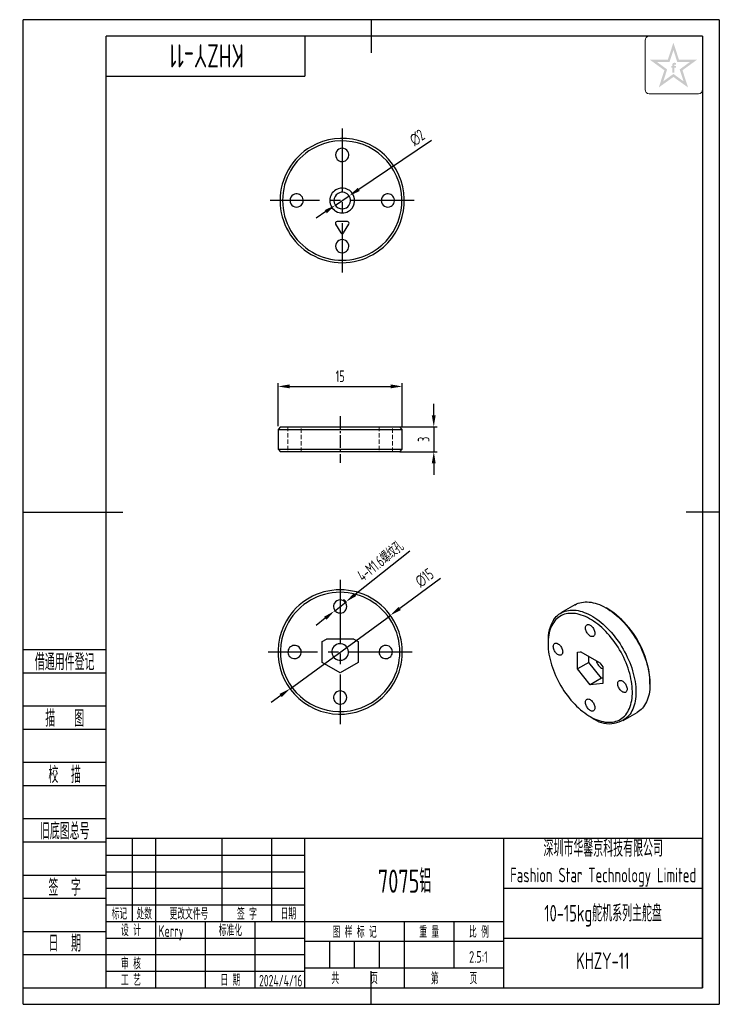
# Model space of a CAD drawing. Header units: millimetres. Extents: x -10 to 76, y -2 to 117.
import ezdxf
from ezdxf.enums import TextEntityAlignment as Align

# ---------------------------------------------------------------- set-up
doc = ezdxf.new("R2010")
doc.units = ezdxf.units.MM
doc.header["$LTSCALE"] = 0.4
doc.linetypes.add('CENTER2', pattern=[28.575, 19.05, -3.175, 3.175, -3.175])
doc.linetypes.add('HIDDEN', pattern=[1.905, 1.27, -0.635])
for name, color, linetype in [('1轮廓实线层', 7, 'Continuous'), ('2细线层', 4, 'Continuous'), ('3中心线层', 1, 'CENTER2'), ('6文字层', 3, 'Continuous'), ('7标注层', 4, 'Continuous'), ('图框层', 7, 'Continuous')]:
    doc.layers.add(name, color=color, linetype=linetype)
doc.styles.add('PC_TEXTSTYLE', font='ISOCP.SHX', dxfattribs={"width": 0.707, "bigfont": 'GBCBIG.SHX'})
doc.styles.add('PC_TEXTSTYLE4', font='ISOCP.SHX', dxfattribs={"width": 0.707, "bigfont": 'GBCBIG.SHX'})
doc.dimstyles.new('GB_DIAMETER', dxfattribs={"dimtxt": 3.5, "dimasz": 3.5, "dimexe": 1, "dimexo": 0, "dimgap": 1.5, "dimtad": 1, "dimjust": 4, "dimdsep": 46, "dimtxsty": 'PC_TEXTSTYLE', "dimcen": 0, "dimclrd": 256, "dimclrt": 3, "dimadec": 0, "dimazin": 2, "dimtp": 0.1, "dimtm": 0.1, "dimtfac": 0.71, "dimtdec": 3, "dimtmove": 0, "dimatfit": 2, "dimfxl": 1, "dimtfill": 1, "dimarcsym": 0})
doc.dimstyles.new('GB_LINEAR', dxfattribs={"dimtxt": 3.5, "dimasz": 3.5, "dimexe": 1, "dimexo": 0, "dimgap": 1.5, "dimtad": 1, "dimdsep": 46, "dimtxsty": 'PC_TEXTSTYLE', "dimcen": 0, "dimclrd": 256, "dimclrt": 3, "dimadec": 0, "dimazin": 2, "dimtp": 0.1, "dimtm": 0.1, "dimtfac": 0.71, "dimtdec": 3, "dimtmove": 0, "dimatfit": 3, "dimfxl": 1, "dimtfill": 1, "dimarcsym": 0})

# ---------------------------------------------------------------- blocks, each defined once
blk = doc.blocks.new('ZwmFrameMain_A4^_^无分区图框^_^portrait')
at = {"layer": '1轮廓实线层'}
for p, q in [((80, 292), (80, 282)), ((0, 0), (0, 287)), ((180, 287), (0, 287)), ((180, 287), (180, 0)), ((-25, 143.5), (5, 143.5)), ((185, 143.5), (175, 143.5)), ((80, -5), (80, 5)), ((0, 0), (180, 0))]:
    blk.add_line(p, q, dxfattribs=at)
at = {"layer": '2细线层'}
for p, q in [((-25, -5), (-25, 292)), ((185, 292), (-25, 292)), ((185, 292), (185, -5)), ((-25, -5), (185, -5))]:
    blk.add_line(p, q, dxfattribs=at)
blk = doc.blocks.new('ZwmFrameMain_标题栏1')
at = {"layer": '1轮廓实线层'}
for p, q in [((-180, 0), (-180, 45)), ((0, 45), (-180, 45)), ((-172, 20), (-172, 45)), ((-165, 20), (-165, 45)), ((-145, 20), (-145, 45)), ((-130, 20), (-130, 45)), ((-120, 0), (-120, 45)), ((0, 0), (0, 45)), ((-60, 30), (0, 30)), ((-180, 20), (-60, 20)), ((-165, 0), (-165, 20)), ((-150, 0), (-150, 20)), ((-135, 0), (-135, 20)), ((-60, 15), (0, 15)), ((-180, 0), (0, 0))]:
    blk.add_line(p, q, dxfattribs=at)
at = {"layer": '1轮廓实线层', "color": 7}
for p, q in [((-60, 0), (-60, 45)), ((-180, 25), (-120, 25))]:
    blk.add_line(p, q, dxfattribs=at)
at = {"layer": '2细线层'}
for p, q in [((-180, 40), (-120, 40)), ((-180, 35), (-120, 35)), ((-180, 30), (-120, 30)), ((-90, 0), (-90, 20)), ((-75, 6), (-75, 20)), ((-180, 15), (-120, 15)), ((-120, 14), (-60, 14)), ((-112.5, 6), (-112.5, 14)), ((-105, 6), (-105, 14)), ((-97.5, 6), (-97.5, 14)), ((-180, 10), (-120, 10)), ((-120, 6), (-60, 6)), ((-180, 5), (-120, 5))]:
    blk.add_line(p, q, dxfattribs=at)
at = {"layer": '6文字层', "style": 'PC_TEXTSTYLE', "width": 0.667}
for s, p in [('标记', (-176, 22.5)), ('处数', (-168.5, 22.5)), (' 更改文件号 ', (-155, 22.5)), (' 签 字 ', (-137.5, 22.5)), (' 日期 ', (-125, 22.5)), (' 设 计 ', (-172.5, 17.51)), (' 标准化 ', (-142.5, 17.51)), (' 图 样 标 记 ', (-105, 17)), (' 重 量 ', (-82.5, 17)), (' 比 例 ', (-67.5, 17)), (' 审 核 ', (-172.5, 7.5)), (' 工 艺 ', (-172.5, 2.5)), (' 日 期 ', (-142.5, 2.5)), ('共       页', (-105, 3)), ('第       页', (-75, 3))]:
    blk.add_text(s, height=3.5, dxfattribs=at).set_placement(p, align=Align.MIDDLE)
at = {"layer": '6文字层', "style": 'PC_TEXTSTYLE', "flags": 8}
for tag, height, width, p, p2 in [('企业名称', 5, 3.445461, (-54.29, 34.82), (-5.27, 34.82)), ('产品名称或材料标记', 7, 1.034456, (-113.46, 28.64), (-66.42, 28.64)), ('图样名称', 5, 3.480264, (-54.79, 19.98), (-5.27, 19.98)), ('标准化', 3.5, 1.756036, (-133.83, 15.37), (-120.75, 15.37)), ('审核', 3.5, 2.723972, (-163.99, 5.37), (-150.63, 5.37)), ('重量', 3.5, 2.448074, (-88.46, 7.54), (-76.55, 7.54)), ('比例', 3.5, 2.367734, (-73.35, 7.54), (-61.93, 7.54)), ('图样代号', 5, 3.489916, (-54.79, 5.63), (-5.52, 5.63)), ('工艺', 3.5, 2.851598, (-164.21, 0.37), (-150.89, 0.37)), ('日期', 3.5, 2.733185, (-133.83, 0.37), (-120.75, 0.37)), ('共几页', 3.5, 0.953151, (-108.58, 1.48), (-101.56, 1.48))]:
    blk.add_attdef(tag, text='', height=height, dxfattribs=dict(at, width=width)).set_placement(p, p2, align=Align.FIT)
at = {"layer": '6文字层', "style": 'PC_TEXTSTYLE', "width": 9.901758, "flags": 8}
blk.add_attdef('设计', text='', height=3.5, rotation=359.5768, dxfattribs=at).set_placement((-164.23, 15.37), (-150.37, 15.27), align=Align.FIT)
at = {"layer": '6文字层', "color": 3, "style": 'PC_TEXTSTYLE', "width": 0.96618, "flags": 8}
blk.add_attdef('第几页', text='', height=3.5, dxfattribs=at).set_placement((-78.29, 1.5), (-71.16, 1.5), align=Align.FIT)
at = {"layer": '6文字层', "color": 0, "style": 'PC_TEXTSTYLE', "width": 0.715273, "flags": 8}
blk.add_attdef('图纸张数', text='', height=3.5, dxfattribs=at).set_placement((-2.66, -3.87), (4.46, -3.87), align=Align.FIT)
blk = doc.blocks.new('ZwmFrameMain_图样代号')
at = {"layer": '2细线层', "linetype": 'Continuous'}
for p in [(60, 0), (0, -12)]:
    blk.add_line(p, (60, -12), dxfattribs=at)
at = {"layer": '6文字层', "style": 'PC_TEXTSTYLE', "width": 2.827942}
blk.add_attdef('图样代号', text='', height=7, rotation=180, dxfattribs=at).set_placement((58.24, -2.4), (2.35, -2.4), align=Align.FIT)
blk = doc.blocks.new('ZwmFrameMain_附加栏')
at = {"layer": '2细线层'}
for p, q in [((-25, 102), (0, 102)), ((-25, 95), (0, 95)), ((-25, 85), (0, 85)), ((-25, 78), (0, 78)), ((-25, 68), (0, 68)), ((-25, 61), (0, 61)), ((-25, 51), (0, 51)), ((-25, 44), (0, 44)), ((-25, 34), (0, 34)), ((-25, 27), (0, 27)), ((-25, 17), (0, 17)), ((-25, 10), (0, 10)), ((-25, 0), (0, 0))]:
    blk.add_line(p, q, dxfattribs=at)
at = {"layer": '6文字层', "color": 3, "style": 'PC_TEXTSTYLE'}
for s, width, p in [('借通用件登记', 0.667, (-12.5, 98.5)), ('描   图', 0.6667, (-12.5, 81.5)), ('校  描', 0.667, (-12.5, 64.5)), ('旧底图总号', 0.667, (-12.5, 47.5)), ('签  字', 0.667, (-12.5, 30.5)), ('日  期', 0.667, (-12.49, 13.6))]:
    blk.add_text(s, height=5, dxfattribs=dict(at, width=width)).set_placement(p, align=Align.MIDDLE)
at = {"layer": '6文字层', "style": 'PC_TEXTSTYLE'}
for tag, width, p, p2 in [('借通用件登记', 0.671328, (-23.44, 86.36), (-1.25, 86.36)), ('描图', 2.120922, (-23.44, 69.36), (-1.25, 69.36)), ('校图', 2.149976, (-23.75, 52.06), (-1.25, 52.06)), ('旧底图总号', 0.761452, (-22.84, 35.67), (-1.86, 35.67)), ('签字', 2.026939, (-23.14, 18.37), (-1.56, 18.37)), ('日期', 1.89999, (-22.84, 1.37), (-2.17, 1.37))]:
    blk.add_attdef(tag, text='', height=5, dxfattribs=dict(at, width=width)).set_placement(p, p2, align=Align.FIT)
blk = doc.blocks.new('*D6')
at = {"layer": '7标注层', "lineweight": -2}
for p, q in [((40.36, 49.36), (35.44, 45.76)), ((22.2, 36.08), (34.31, 44.93)), ((21.07, 35.26), (19.93, 34.43))]:
    blk.add_line(p, q, dxfattribs=at)
at = {"layer": '7标注层'}
for points in [[(35.3, 45.95), (35.57, 45.57), (34.31, 44.93)], [(21.2, 35.07), (20.93, 35.45), (22.2, 36.08)]]:
    blk.add_solid(points, dxfattribs=at)
at = {"layer": 'Defpoints', "color": 0}
for p in [(34.31, 44.93), (22.2, 36.08)]:
    blk.add_point(p, dxfattribs=at)
at = {"layer": '7标注层', "color": 3, "insert": (38.43, 49.47), "char_height": 1.4, "attachment_point": 5, "rotation": 36.1592, "style": 'PC_TEXTSTYLE', "bg_fill": 3, "box_fill_scale": 1.1, "bg_fill_color": 257, "bg_fill_transparency": 0}
blk.add_mtext('∅15', dxfattribs=at)
blk = doc.blocks.new('*D7')
at = {"layer": '7标注层', "lineweight": -2}
for p, q in [((39.55, 69.07), (39.55, 70.47)), ((39.55, 67.67), (39.55, 64.67)), ((39.55, 63.27), (39.55, 61.87))]:
    blk.add_line(p, q, dxfattribs=at)
at = {"layer": '7标注层', "color": 0, "lineweight": -2}
for p, q in [((35.45, 67.67), (39.95, 67.67)), ((35.45, 64.67), (39.95, 64.67))]:
    blk.add_line(p, q, dxfattribs=at)
at = {"layer": '7标注层'}
for points in [[(39.31, 69.07), (39.78, 69.07), (39.55, 67.67)], [(39.78, 63.27), (39.31, 63.27), (39.55, 64.67)]]:
    blk.add_solid(points, dxfattribs=at)
at = {"layer": 'Defpoints', "color": 0}
for p in [(35.45, 67.67), (35.45, 64.67), (39.55, 64.67)]:
    blk.add_point(p, dxfattribs=at)
at = {"layer": '7标注层', "color": 3, "insert": (38.32, 66.17), "char_height": 1.4, "attachment_point": 5, "rotation": 90, "style": 'PC_TEXTSTYLE', "bg_fill": 3, "box_fill_scale": 1.1, "bg_fill_color": 257, "bg_fill_transparency": 0}
blk.add_mtext('3', dxfattribs=at)
blk = doc.blocks.new('*D8')
at = {"layer": '7标注层', "color": 0, "lineweight": -2}
for p, q in [((20.75, 67.75), (20.75, 72.95)), ((35.75, 67.75), (35.75, 72.95))]:
    blk.add_line(p, q, dxfattribs=at)
at = {"layer": '7标注层', "lineweight": -2}
blk.add_line((22.15, 72.55), (34.35, 72.55), dxfattribs=at)
at = {"layer": '7标注层'}
for points in [[(22.15, 72.79), (22.15, 72.32), (20.75, 72.55)], [(34.35, 72.32), (34.35, 72.79), (35.75, 72.55)]]:
    blk.add_solid(points, dxfattribs=at)
at = {"layer": 'Defpoints', "color": 0}
for p in [(35.75, 72.55), (20.75, 67.75), (35.75, 67.75)]:
    blk.add_point(p, dxfattribs=at)
at = {"layer": '7标注层', "color": 3, "insert": (28.25, 73.78), "char_height": 1.4, "attachment_point": 5, "style": 'PC_TEXTSTYLE', "bg_fill": 3, "box_fill_scale": 1.1, "bg_fill_color": 257, "bg_fill_transparency": 0}
blk.add_mtext('15', dxfattribs=at)
blk = doc.blocks.new('*D9')
at = {"layer": '7标注层', "lineweight": -2}
for p, q in [((36.65, 52.69), (30.05, 47.44)), ((27.55, 45.45), (28.96, 46.57)), ((26.45, 44.58), (25.35, 43.71))]:
    blk.add_line(p, q, dxfattribs=at)
at = {"layer": '7标注层', "color": 0, "lineweight": -2}
blk.add_arc((28.25, 46.01), 0.9, 30, 64.17, dxfattribs=at)
at = {"layer": '7标注层'}
blk.add_solid([(26.6, 44.39), (26.31, 44.76), (27.55, 45.45)], dxfattribs=at)
at = {"layer": 'Defpoints', "color": 0}
for p in [(28.96, 46.57), (27.55, 45.45)]:
    blk.add_point(p, dxfattribs=at)
at = {"layer": '7标注层', "color": 3, "insert": (33.1, 51.51), "char_height": 1.4, "attachment_point": 5, "rotation": 38.4908, "style": 'PC_TEXTSTYLE', "bg_fill": 3, "box_fill_scale": 1.1, "bg_fill_color": 257, "bg_fill_transparency": 0}
blk.add_mtext('4-M1.6螺纹孔', dxfattribs=at)
at = {"layer": '7标注层'}
blk.add_solid([(29.91, 47.62), (30.2, 47.26), (28.96, 46.57)], dxfattribs=at)
blk = doc.blocks.new('*D11')
at = {"layer": '7标注层', "lineweight": -2}
for p, q in [((39.27, 102.24), (30.49, 96.32)), ((27.67, 94.42), (29.33, 95.54)), ((26.51, 93.64), (25.35, 92.86))]:
    blk.add_line(p, q, dxfattribs=at)
at = {"layer": '7标注层'}
for points in [[(30.36, 96.51), (30.62, 96.13), (29.33, 95.54)], [(26.64, 93.44), (26.38, 93.83), (27.67, 94.42)]]:
    blk.add_solid(points, dxfattribs=at)
at = {"layer": 'Defpoints', "color": 0}
for p in [(29.33, 95.54), (27.67, 94.42)]:
    blk.add_point(p, dxfattribs=at)
at = {"layer": '7标注层', "color": 3, "insert": (37.55, 102.57), "char_height": 1.4, "attachment_point": 5, "rotation": 33.9826, "style": 'PC_TEXTSTYLE', "bg_fill": 3, "box_fill_scale": 1.1, "bg_fill_color": 257, "bg_fill_transparency": 0}
blk.add_mtext('∅2', dxfattribs=at)

msp = doc.modelspace()

# ---------------------------------------------------------------- hatches: boundary and pattern name
at = {"layer": '6文字层', "lineweight": 5}
h = msp.add_hatch(color=2, dxfattribs=at)
edge = h.paths.add_edge_path(flags=0)
edge.add_line((68.586, 111.009), (68.784, 111.009))
edge.add_line((68.784, 111.009), (68.784, 111.222))
edge.add_line((68.784, 111.222), (68.588, 111.222))
edge.add_line((68.588, 111.222), (68.588, 111.327))
edge.add_spline(control_points=[(68.588, 111.327), (68.588, 111.339), (68.588, 111.387), (68.682, 111.372), (68.741, 111.363), (68.775, 111.355), (68.788, 111.351)], knot_values=[0, 0, 0, 0, 1.4943482, 5.8188355, 8.4876202, 10.3632598, 10.3632598, 10.3632598, 10.3632598], degree=3, periodic=0)
edge.add_line((68.788, 111.351), (68.788, 111.569))
edge.add_spline(control_points=[(68.788, 111.569), (68.753, 111.578), (68.666, 111.598), (68.542, 111.609), (68.428, 111.557), (68.37, 111.485), (68.36, 111.43), (68.357, 111.414)], knot_values=[0, 0, 0, 0, 4.9341397, 11.9452686, 16.0265909, 21.3569295, 23.4510995, 23.4510995, 23.4510995, 23.4510995], degree=3, periodic=0)
edge.add_line((68.357, 111.414), (68.357, 111.222))
edge.add_line((68.357, 111.222), (68.214, 111.222))
edge.add_line((68.214, 111.222), (68.214, 111.009))
edge.add_line((68.214, 111.009), (68.359, 111.009))
edge.add_line((68.359, 111.009), (68.359, 110.414))
edge.add_line((68.359, 110.414), (68.586, 110.414))
edge.add_line((68.586, 110.414), (68.586, 111.009))
h.paths.add_polyline_path([(71.314, 111.966), (69.144, 111.966), (68.474, 114.037), (67.804, 111.966), (65.634, 111.966), (67.381, 110.693), (66.711, 108.628), (68.474, 109.89), (70.237, 108.628), (69.567, 110.693)])
h.paths.add_polyline_path([(69.231, 110.798), (69.697, 109.362), (68.474, 110.257), (67.251, 109.362), (67.717, 110.798), (66.49, 111.693), (68.006, 111.693), (68.474, 113.137), (68.942, 111.693), (70.457, 111.693)], flags=16)

# ---------------------------------------------------------------- linework, layer by layer
at = {"color": 7, "linetype": 'Continuous', "lineweight": 25}
for p, q in [((27.699, 92.146), (28.323, 91.065)), ((28.669, 91.065), (29.293, 92.146)), ((20.751, 65.831), (20.751, 64.971)), ((20.751, 64.971), (21.051, 64.671)), ((20.751, 64.971), (21.756, 64.971)), ((22.016, 64.671), (21.051, 64.671)), ((56.591, 46.197), (54.894, 45.217)), ((60.554, 45.703), (60.342, 45.825)), ((53.341, 41.784), (53.341, 41.539)), ((56.901, 40.504), (57.268, 40.537)), ((56.901, 38.463), (56.901, 40.504)), ((59.595, 39.194), (57.268, 40.537)), ((58.269, 39.253), (56.901, 38.463)), ((58.269, 39.253), (58.269, 39.959)), ((59.8, 37.348), (58.269, 39.253)), ((58.432, 36.558), (56.901, 38.463)), ((59.595, 39.194), (59.963, 38.736)), ((59.963, 38.736), (59.963, 36.695)), ((59.8, 37.348), (58.432, 36.558)), ((59.963, 37.363), (59.8, 37.348)), ((65.644, 36.64), (65.644, 36.885)), ((59.963, 36.695), (58.432, 36.558)), ((58.431, 32.721), (58.643, 32.599)), ((62.394, 32.227), (64.091, 33.206))]:
    msp.add_line(p, q, dxfattribs=at)
at = {"color": 7, "linetype": 'HIDDEN', "lineweight": 18}
for p, q in [((34.746, 64.971), (20.751, 64.971)), ((21.051, 64.671), (34.486, 64.671)), ((23.151, 64.671), (21.951, 64.671)), ((22.351, 64.671), (23.551, 64.671)), ((34.151, 64.671), (32.951, 64.671)), ((33.351, 64.671), (34.551, 64.671))]:
    msp.add_line(p, q, dxfattribs=at)
at = {"color": 7, "linetype": 'Continuous', "lineweight": 25, "flags": 128}
for points in [[(56.591, 46.197), (56.606, 46.206), (56.793, 46.301), (56.987, 46.382), (57.19, 46.446), (57.399, 46.495), (57.616, 46.529), (57.839, 46.546), (58.068, 46.547), (58.302, 46.532), (58.541, 46.501), (58.784, 46.455), (59.031, 46.392), (59.28, 46.314), (59.533, 46.221), (59.787, 46.112), (60.042, 45.989), (60.298, 45.85), (60.555, 45.698), (60.81, 45.531), (61.065, 45.351), (61.318, 45.157), (61.569, 44.951), (61.817, 44.732), (62.061, 44.502), (62.301, 44.261), (62.537, 44.008), (62.768, 43.746), (62.993, 43.475)], [(62.841, 33.115), (62.961, 33.299), (63.069, 33.496), (63.167, 33.706), (63.253, 33.927), (63.327, 34.159), (63.39, 34.402), (63.441, 34.656), (63.48, 34.918), (63.506, 35.19), (63.52, 35.47), (63.522, 35.757), (63.512, 36.051), (63.49, 36.352), (63.455, 36.657), (63.408, 36.968), (63.35, 37.282), (63.279, 37.6), (63.197, 37.92), (63.103, 38.241), (62.998, 38.564), (62.882, 38.886), (62.755, 39.208), (62.618, 39.529), (62.471, 39.847), (62.314, 40.162), (62.148, 40.473), (61.973, 40.78), (61.789, 41.082), (61.597, 41.378), (61.397, 41.666), (61.191, 41.948), (60.978, 42.222), (60.758, 42.486), (60.533, 42.742), (60.303, 42.987), (60.068, 43.222), (59.83, 43.446), (59.588, 43.658), (59.343, 43.858), (59.097, 44.045), (58.848, 44.219), (58.599, 44.379), (58.349, 44.526), (58.099, 44.658), (57.85, 44.776), (57.603, 44.879), (57.357, 44.967), (57.114, 45.039), (56.875, 45.096), (56.639, 45.137), (56.407, 45.163), (56.18, 45.172), (55.959, 45.166), (55.744, 45.144), (55.535, 45.106), (55.333, 45.053), (55.138, 44.984), (54.952, 44.9), (54.774, 44.8), (54.604, 44.686), (54.444, 44.557), (54.294, 44.413), (54.153, 44.256), (54.023, 44.084)], [(54.051, 44.435), (54.185, 44.611), (54.329, 44.773), (54.483, 44.921), (54.646, 45.054), (54.819, 45.172), (55.001, 45.276), (55.192, 45.364), (55.39, 45.436), (55.596, 45.493), (55.81, 45.534), (56.03, 45.56), (56.256, 45.569), (56.487, 45.562), (56.724, 45.539), (56.965, 45.5), (57.21, 45.446), (57.458, 45.376), (57.709, 45.29), (57.962, 45.189), (58.217, 45.073), (58.473, 44.942), (58.73, 44.796), (58.986, 44.636), (59.241, 44.463), (59.495, 44.276), (59.747, 44.076), (59.996, 43.863), (60.242, 43.639), (60.485, 43.403), (60.723, 43.156), (60.956, 42.899), (61.184, 42.632), (61.406, 42.356), (61.621, 42.071), (61.83, 41.779), (62.031, 41.479), (62.224, 41.173), (62.409, 40.861), (62.585, 40.545), (62.752, 40.224), (62.909, 39.899), (63.057, 39.572), (63.194, 39.243), (63.32, 38.912), (63.435, 38.581), (63.54, 38.251), (63.632, 37.921), (63.714, 37.594), (63.783, 37.269), (63.84, 36.947), (63.885, 36.63), (63.918, 36.317), (63.939, 36.011), (63.947, 35.71), (63.943, 35.416), (63.927, 35.131), (63.898, 34.853), (63.857, 34.585), (63.803, 34.326), (63.738, 34.078), (63.661, 33.84), (63.572, 33.614), (63.471, 33.399), (63.36, 33.198), (63.237, 33.009)], [(54.023, 44.084), (53.903, 43.9), (53.795, 43.703), (53.697, 43.494), (53.611, 43.272), (53.537, 43.04), (53.474, 42.797), (53.423, 42.544), (53.384, 42.281), (53.358, 42.009), (53.344, 41.729), (53.341, 41.442), (53.352, 41.148), (53.374, 40.848), (53.409, 40.542), (53.456, 40.231), (53.514, 39.917), (53.585, 39.599), (53.667, 39.279), (53.761, 38.958), (53.866, 38.635), (53.982, 38.313), (54.109, 37.991), (54.246, 37.671), (54.393, 37.352), (54.55, 37.037), (54.716, 36.726), (54.891, 36.419), (55.075, 36.117), (55.267, 35.822), (55.466, 35.533), (55.673, 35.251), (55.886, 34.978), (56.106, 34.713), (56.331, 34.458), (56.561, 34.212), (56.795, 33.977), (57.034, 33.754), (57.276, 33.541), (57.521, 33.342), (57.767, 33.154), (58.016, 32.98), (58.265, 32.82), (58.515, 32.673), (58.765, 32.541), (59.014, 32.423), (59.261, 32.32), (59.507, 32.233), (59.75, 32.16), (59.989, 32.103), (60.225, 32.062), (60.457, 32.037), (60.684, 32.027), (60.905, 32.033), (61.12, 32.055), (61.329, 32.093), (61.531, 32.146), (61.726, 32.215), (61.912, 32.3), (62.09, 32.399), (62.26, 32.514), (62.42, 32.643), (62.57, 32.786), (62.711, 32.944), (62.841, 33.115)], [(58.922, 42.481), (58.874, 42.428), (58.817, 42.39), (58.751, 42.367), (58.677, 42.36), (58.599, 42.37), (58.516, 42.396), (58.432, 42.437), (58.348, 42.493), (58.265, 42.563), (58.187, 42.644), (58.113, 42.735), (58.047, 42.834), (57.99, 42.939), (57.942, 43.047), (57.905, 43.156), (57.88, 43.264), (57.868, 43.367), (57.868, 43.465), (57.88, 43.554), (57.905, 43.633), (57.942, 43.7)], [(57.942, 43.7), (57.99, 43.753), (58.047, 43.792), (58.113, 43.814), (58.187, 43.821), (58.265, 43.811), (58.348, 43.785), (58.432, 43.744), (58.516, 43.688), (58.599, 43.619), (58.677, 43.537), (58.751, 43.446), (58.817, 43.347), (58.874, 43.243), (58.922, 43.134), (58.959, 43.025), (58.983, 42.918), (58.996, 42.814), (58.996, 42.716), (58.983, 42.627), (58.959, 42.548), (58.922, 42.481)], [(62.993, 43.475), (63.212, 43.194), (63.424, 42.906), (63.629, 42.609), (63.826, 42.307), (64.015, 41.998), (64.195, 41.683), (64.367, 41.364), (64.529, 41.042), (64.681, 40.716), (64.823, 40.387), (64.955, 40.057), (65.076, 39.727), (65.186, 39.396), (65.285, 39.066), (65.372, 38.737), (65.447, 38.411), (65.51, 38.087), (65.561, 37.768), (65.6, 37.453), (65.627, 37.143), (65.642, 36.839), (65.644, 36.542), (65.633, 36.252), (65.611, 35.97), (65.576, 35.698), (65.529, 35.434), (65.469, 35.18), (65.398, 34.937), (65.315, 34.705), (65.22, 34.485), (65.114, 34.277), (64.997, 34.081), (64.869, 33.899), (64.73, 33.73), (64.581, 33.575), (64.422, 33.435), (64.254, 33.309), (64.091, 33.206)], [(54.26, 40.442), (54.19, 40.538), (54.128, 40.64), (54.076, 40.747), (54.033, 40.856), (54.002, 40.964), (53.984, 41.07), (53.977, 41.171), (53.984, 41.265), (54.002, 41.349), (54.033, 41.422), (54.076, 41.483), (54.128, 41.528), (54.19, 41.559), (54.26, 41.574), (54.336, 41.572), (54.417, 41.554), (54.501, 41.521), (54.585, 41.472), (54.669, 41.409), (54.75, 41.333), (54.826, 41.247)], [(54.826, 41.247), (54.896, 41.152), (54.958, 41.05), (55.01, 40.943), (55.053, 40.834), (55.083, 40.725), (55.102, 40.619), (55.109, 40.518), (55.102, 40.424), (55.083, 40.34), (55.053, 40.267), (55.01, 40.207), (54.958, 40.161), (54.896, 40.13), (54.826, 40.116), (54.75, 40.117), (54.669, 40.135), (54.585, 40.169), (54.501, 40.218), (54.417, 40.281), (54.336, 40.356), (54.26, 40.442)], [(62.038, 35.952), (61.968, 36.047), (61.906, 36.15), (61.854, 36.256), (61.811, 36.365), (61.781, 36.474), (61.762, 36.58), (61.755, 36.681), (61.762, 36.775), (61.781, 36.859), (61.811, 36.932), (61.854, 36.992), (61.906, 37.038), (61.968, 37.069), (62.038, 37.083), (62.114, 37.082), (62.195, 37.064), (62.279, 37.03), (62.363, 36.981), (62.447, 36.919), (62.528, 36.843), (62.604, 36.757)], [(62.604, 36.757), (62.674, 36.662), (62.736, 36.559), (62.788, 36.453), (62.831, 36.344), (62.862, 36.235), (62.88, 36.129), (62.887, 36.028), (62.88, 35.934), (62.862, 35.85), (62.831, 35.777), (62.788, 35.717), (62.736, 35.671), (62.674, 35.64), (62.604, 35.625), (62.528, 35.627), (62.447, 35.645), (62.363, 35.679), (62.279, 35.727), (62.195, 35.79), (62.114, 35.866), (62.038, 35.952)], [(58.922, 33.499), (58.874, 33.446), (58.817, 33.408), (58.751, 33.385), (58.677, 33.378), (58.599, 33.388), (58.516, 33.414), (58.432, 33.455), (58.348, 33.511), (58.265, 33.581), (58.187, 33.662), (58.113, 33.753), (58.047, 33.852), (57.99, 33.957), (57.942, 34.065), (57.905, 34.174), (57.88, 34.282), (57.868, 34.385), (57.868, 34.483), (57.88, 34.572), (57.905, 34.651), (57.942, 34.718)], [(57.942, 34.718), (57.99, 34.771), (58.047, 34.81), (58.113, 34.832), (58.187, 34.839), (58.265, 34.829), (58.348, 34.803), (58.432, 34.762), (58.516, 34.706), (58.599, 34.637), (58.677, 34.555), (58.751, 34.464), (58.817, 34.365), (58.874, 34.261), (58.922, 34.152), (58.959, 34.043), (58.983, 33.936), (58.996, 33.832), (58.996, 33.734), (58.983, 33.645), (58.959, 33.566), (58.922, 33.499)]]:
    msp.add_lwpolyline(points, dxfattribs=at)
at = {"color": 7, "linetype": 'Continuous', "lineweight": 25}
for centre, radius, start, end in [((22.996, 94.98), 0.8, 120, 300), ((22.996, 94.98), 0.8, 300, 120), ((28.496, 91.165), 0.2, 210, 330), ((28.496, 89.48), 0.8, 30, 210), ((28.496, 89.48), 0.8, 210, 30), ((55.678, 37.641), 9.422, 38.03454, 58.83185), ((57.891, 41.986), 4.555, 147.46045, 182.54182), ((54.655, 36.396), 11, 2.55004, 39.86131), ((60.761, 39.944), 1.687, 196.93478, 218.80267), ((60.341, 39.546), 1.111, 216.39174, 250.10568), ((60.728, 35.174), 3.314, 231.00891, 319.1959)]:
    msp.add_arc(centre, radius, start, end, dxfattribs=at)
at = {"layer": '3中心线层'}
for p, q in [((28.496, 103.68), (28.496, 86.28)), ((37.196, 94.98), (19.796, 94.98))]:
    msp.add_line(p, q, dxfattribs=at)
at = {"layer": '6文字层', "color": 212, "lineweight": 5}
for p, q in [((65.055, 108.358), (65.055, 114.301)), ((65.553, 114.8), (72, 114.8)), ((72, 114.8), (72, 108.358)), ((71.501, 107.86), (65.553, 107.86))]:
    msp.add_line(p, q, dxfattribs=at)
for centre, start, end in [((65.553, 114.301), 90, 180), ((65.553, 108.358), 180, 270), ((71.501, 108.358), 270, 0)]:
    msp.add_arc(centre, 0.499, start, end, dxfattribs=at)

# ---------------------------------------------------------------- block references
at = {"layer": '图框层', "xscale": 0.4, "yscale": 0.4, "zscale": 0.4}
for name in ['ZwmFrameMain_A4^_^无分区图框^_^portrait', 'ZwmFrameMain_附加栏']:
    msp.add_blockref(name, (0, 0), dxfattribs=at)
at = {"layer": '图框层'}
ref = msp.add_blockref('ZwmFrameMain_图样代号', (0, 114.8), dxfattribs=dict(at, xscale=0.4, yscale=0.4, zscale=0.4))
ref.add_attrib('图样代号', 'KHZY-11', dxfattribs={"layer": '6文字层', "height": 2.8, "rotation": 180, "style": 'PC_TEXTSTYLE', "width": 0.707}).set_placement((12.117, 113.839), align=Align.CENTER)
ref = msp.add_blockref('ZwmFrameMain_标题栏1', (72, 0), dxfattribs=dict(at, xscale=0.4, yscale=0.4, zscale=0.4))
ref.add_attrib('产品名称或材料标记', '7075铝', dxfattribs={"layer": '6文字层', "height": 2.8, "style": 'PC_TEXTSTYLE', "width": 0.707}).set_placement((36.023, 11.454), align=Align.CENTER)
ref.add_attrib('设计', 'Kerry', (6.309, 6.149), dxfattribs={"layer": '6文字层', "height": 1.4, "rotation": 359.57685, "style": 'PC_TEXTSTYLE', "width": 0.707})
ref.add_attrib('日期', '2024/4/16', dxfattribs={"layer": '6文字层', "height": 1.4, "style": 'PC_TEXTSTYLE', "width": 0.607728}).set_placement((18.466, 0.149), (23.699, 0.149), align=Align.FIT)
ref.add_attrib('图样名称', '10-15kg舵机系列主舵盘', dxfattribs={"layer": '6文字层', "height": 2, "style": 'PC_TEXTSTYLE', "width": 0.707}).set_placement((59.989, 7.991), align=Align.CENTER)
ref.add_attrib('图样代号', 'KHZY-11', dxfattribs={"layer": '6文字层', "height": 2, "style": 'PC_TEXTSTYLE', "width": 0.707}).set_placement((59.94, 2.252), align=Align.CENTER)
ref.add_attrib('比例', '2.5:1', dxfattribs={"layer": '6文字层', "height": 1.4, "style": 'PC_TEXTSTYLE', "width": 0.707}).set_placement((44.943, 3.017), align=Align.CENTER)

# ---------------------------------------------------------------- texts
at = {"layer": '6文字层', "insert": (60, 15), "char_height": 1.75, "width": 24, "attachment_point": 5, "style": 'PC_TEXTSTYLE4'}
msp.add_mtext('{\\H1.142857x;深圳市华馨京科技有限公司}\\P\\pxsm1,qc;Fashion Star Technology Limited', dxfattribs=at)

# ---------------------------------------------------------------- next in the draw order: dimensions: what is measured, and where the dimension line sits
at = {"layer": '7标注层'}
for p1, p2, picture, middle in [((27.667, 94.421), (29.325, 95.539), '*D11', (38.241, 101.549)), ((22.196, 36.083), (34.306, 44.934), '*D6', (39.157, 48.479))]:
    dim = msp.add_diameter_dim_2p(p1=p1, p2=p2, dimstyle='GB_DIAMETER', override={"dimscale": 0.4, "dimgap": 1.5, "dimtad": 1, "dimjust": 4, "dimtih": 0, "dimtoh": 0, "dimdec": 2, "dimlfac": 1, "dimse1": 0, "dimse2": 0, "dimsd1": 0, "dimsd2": 0, "dimtix": 0, "dimtofl": 1, "dimatfit": 0, "dimtvp": 0.1}, dxfattribs=at)
    dim.commit()
    dim.dimension.update_dxf_attribs({"geometry": picture, "text_midpoint": middle, "dimtype": 163})
dim = msp.add_linear_dim(base=(39.546, 64.671), p1=(35.451, 67.671), p2=(35.451, 64.671), angle=90, dimstyle='GB_LINEAR', override={"dimscale": 0.4, "dimgap": 1.5, "dimtad": 1, "dimjust": 0, "dimdec": 2, "dimlfac": 1, "dimse1": 0, "dimse2": 0, "dimsd1": 0, "dimsd2": 0, "dimclrd": 256, "dimclre": 0, "dimtofl": 1, "dimtvp": 0.1}, dxfattribs=at)
dim.commit()
dim.dimension.update_dxf_attribs({"geometry": '*D7', "text_midpoint": (38.316, 66.171)})

# ---------------------------------------------------------------- next in the draw order: linework, layer by layer
at = {"color": 7, "linetype": 'Continuous', "lineweight": 25}
for p, q in [((29.12, 92.446), (27.872, 92.446)), ((35.751, 64.971), (35.751, 65.831)), ((21.756, 64.971), (35.751, 64.971)), ((35.451, 64.671), (22.016, 64.671)), ((35.451, 64.671), (35.751, 64.971)), ((26.086, 41.758), (26.605, 42.058)), ((26.086, 39.258), (26.086, 41.758)), ((29.896, 42.058), (26.605, 42.058)), ((29.896, 42.058), (30.416, 41.758)), ((30.416, 41.758), (30.416, 39.258)), ((28.251, 38.008), (26.086, 39.258)), ((30.416, 39.258), (28.251, 38.008))]:
    msp.add_line(p, q, dxfattribs=at)
at = {"color": 7, "linetype": 'HIDDEN', "lineweight": 18}
for p, q in [((34.486, 64.671), (35.451, 64.671)), ((35.751, 64.971), (34.746, 64.971))]:
    msp.add_line(p, q, dxfattribs=at)
at = {"color": 7, "linetype": 'Continuous', "lineweight": 25}
for centre, radius, start, end in [((28.496, 94.98), 7.5, 300, 120), ((28.496, 94.98), 7.2, 300, 120), ((28.496, 94.98), 7.5, 120, 300), ((28.496, 94.98), 7.2, 120, 300), ((28.496, 100.48), 0.8, 30, 210), ((28.496, 100.48), 0.8, 210, 30), ((28.496, 94.98), 1.5, 120, 300), ((28.496, 94.98), 1.5, 300, 120), ((28.496, 94.98), 1, 120, 300), ((28.496, 94.98), 1, 300, 120), ((33.996, 94.98), 0.8, 120, 300), ((33.996, 94.98), 0.8, 300, 120), ((27.872, 92.246), 0.2, 90, 210), ((29.12, 92.246), 0.2, 330, 90), ((22.751, 40.508), 0.8, 60, 240), ((22.751, 40.508), 0.8, 240, 60), ((28.251, 40.508), 1, 60, 240), ((28.251, 40.508), 1, 240, 60), ((33.751, 40.508), 0.8, 60, 240), ((33.751, 40.508), 0.8, 240, 60), ((28.251, 35.008), 0.8, 330, 150), ((28.251, 35.008), 0.8, 150, 330)]:
    msp.add_arc(centre, radius, start, end, dxfattribs=at)
at = {"layer": '3中心线层'}
msp.add_line((36.951, 40.508), (19.551, 40.508), dxfattribs=at)

# ---------------------------------------------------------------- next in the draw order: dimensions: what is measured, and where the dimension line sits
at = {"layer": '7标注层'}
dim = msp.add_linear_dim(base=(35.751, 72.553), p1=(20.751, 67.753), p2=(35.751, 67.753), dimstyle='GB_LINEAR', override={"dimscale": 0.4, "dimgap": 1.5, "dimtad": 1, "dimjust": 0, "dimdec": 2, "dimlfac": 1, "dimse1": 0, "dimse2": 0, "dimsd1": 0, "dimsd2": 0, "dimclrd": 256, "dimclre": 0, "dimtofl": 1, "dimtvp": 0.1}, dxfattribs=at)
dim.commit()
dim.dimension.update_dxf_attribs({"geometry": '*D8', "text_midpoint": (28.251, 73.783)})
dim = msp.add_diameter_dim_2p(p1=(27.546, 45.448), p2=(28.955, 46.569), text='4-M1.6螺纹孔', dimstyle='GB_DIAMETER', override={"dimscale": 0.4, "dimgap": 1.5, "dimtad": 1, "dimjust": 4, "dimtih": 0, "dimtoh": 0, "dimdec": 2, "dimlfac": 1, "dimpost": '<>', "dimcen": 0, "dimse1": 0, "dimse2": 0, "dimsd1": 0, "dimsd2": 0, "dimtix": 0, "dimtofl": 1, "dimatfit": 0, "dimtvp": 0.1}, dxfattribs=at)
dim.commit()
dim.dimension.update_dxf_attribs({"geometry": '*D9', "text_midpoint": (33.214, 49.955), "dimtype": 163})

# ---------------------------------------------------------------- next in the draw order: linework, layer by layer
at = {"color": 7, "linetype": 'Continuous', "lineweight": 25}
for p, q in [((21.051, 67.671), (20.751, 67.371)), ((20.751, 67.371), (20.751, 65.831)), ((20.751, 67.371), (32.001, 67.371)), ((21.051, 67.671), (31.851, 67.671)), ((31.851, 67.671), (35.451, 67.671)), ((32.001, 67.371), (35.751, 67.371)), ((35.751, 67.371), (35.451, 67.671)), ((35.751, 65.831), (35.751, 67.371))]:
    msp.add_line(p, q, dxfattribs=at)
at = {"color": 7, "linetype": 'HIDDEN', "lineweight": 18}
for p, q in [((24.501, 67.371), (20.751, 67.371)), ((24.651, 67.671), (21.051, 67.671)), ((23.151, 67.671), (21.951, 67.671)), ((21.951, 67.671), (21.951, 64.671)), ((22.351, 67.671), (23.551, 67.671)), ((23.551, 64.671), (23.551, 67.671)), ((35.751, 67.371), (24.501, 67.371)), ((35.451, 67.671), (24.651, 67.671)), ((29.001, 67.671), (26.752, 67.671)), ((28.751, 67.371), (27.252, 67.371)), ((27.627, 67.671), (27.427, 67.671)), ((28.944, 67.671), (27.453, 67.671)), ((28.944, 67.671), (27.453, 67.671)), ((27.454, 67.671), (28.078, 67.671)), ((27.501, 67.671), (29.75, 67.671)), ((27.558, 67.671), (29.049, 67.671)), ((27.558, 67.671), (29.049, 67.671)), ((28.875, 67.671), (27.627, 67.671)), ((27.751, 67.371), (29.25, 67.371)), ((28.424, 67.671), (28.078, 67.671)), ((28.424, 67.671), (29.048, 67.671)), ((28.875, 67.671), (29.075, 67.671)), ((34.151, 67.671), (32.951, 67.671)), ((32.951, 67.671), (32.951, 64.671)), ((33.351, 67.671), (34.551, 67.671)), ((34.551, 64.671), (34.551, 67.671))]:
    msp.add_line(p, q, dxfattribs=at)
at = {"color": 7, "linetype": 'Continuous', "lineweight": 25}
for centre, radius, start, end in [((28.251, 40.508), 7.5, 330, 150), ((28.251, 40.508), 7.2, 330, 150), ((28.251, 46.008), 0.8, 150, 330), ((28.251, 46.008), 0.8, 330, 150), ((28.251, 40.508), 7.5, 150, 330), ((28.251, 40.508), 7.2, 150, 330)]:
    msp.add_arc(centre, radius, start, end, dxfattribs=at)
at = {"layer": '3中心线层', "ltscale": 0.2}
msp.add_line((28.251, 68.944), (28.251, 63.344), dxfattribs=at)
at = {"layer": '3中心线层'}
msp.add_line((28.251, 49.208), (28.251, 31.808), dxfattribs=at)

doc.saveas('drawing.dxf')
